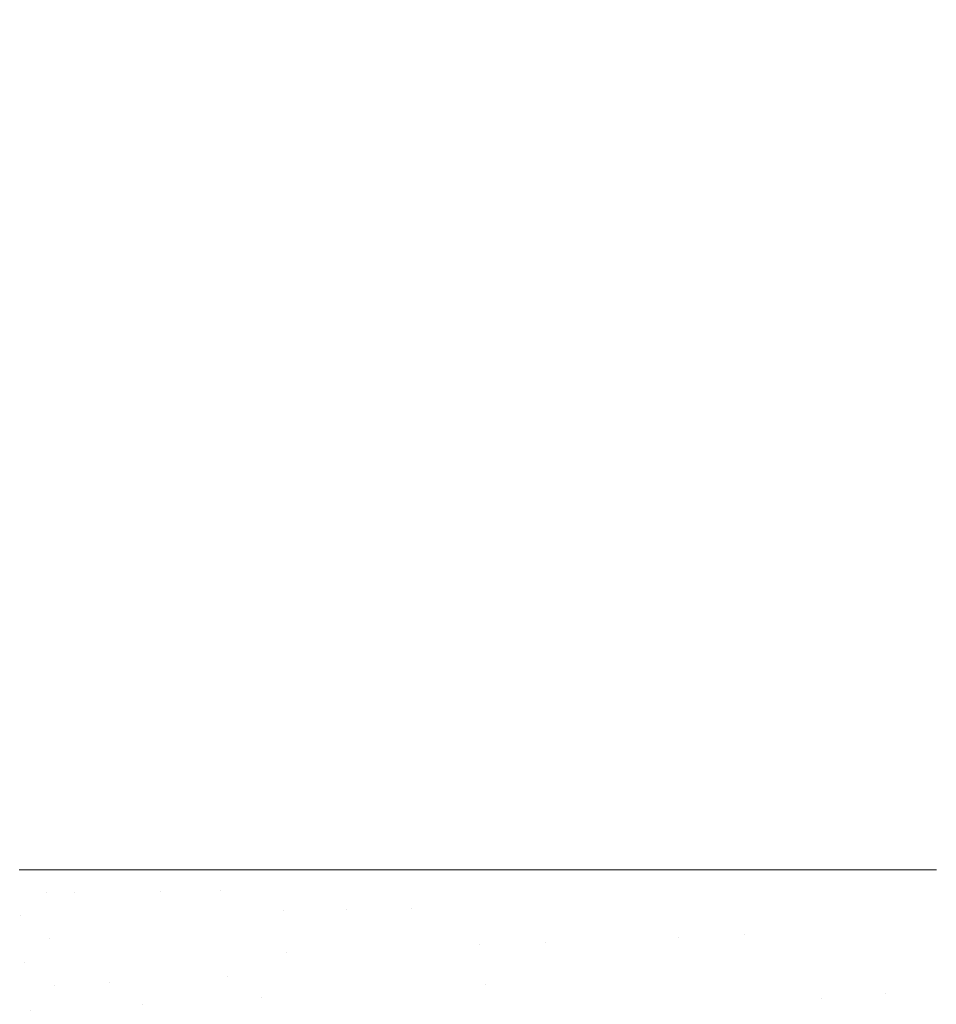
# Model space of a CAD drawing. Header units: centimetres. Extents: x -44.1 to 45.2, y 4.2 to 6.
# Tile 168 of 256: x -14.044 to -13.936, y 4.684 to 4.8. Entities that reach past the tile are written whole.
import ezdxf

# ---------------------------------------------------------------- set-up
doc = ezdxf.new("R2010")
doc.units = ezdxf.units.CM
doc.header["$LTSCALE"] = 2.54
doc.layers.add('Lucido design-1', color=7, linetype='Continuous')

# ---------------------------------------------------------------- blocks, each defined once
blk = doc.blocks.new('Gruppo-4-1')
at = {"color": 7, "linetype": 'Continuous', "lineweight": 9}
blk.add_3dface([(-43.919, 5.90021, -2276.22217), (-43.919, 4.30021, -2276.22217), (45.04592, 4.30021, -2276.22217), (45.04592, 5.90021, -2276.22217)], dxfattribs=at)
for points, invisible_edges in [([(-14.04952, 5.90021, -2276.65274), (-14.04421, 5.90021, -2276.6496), (-14.04421, 4.70021, -2276.6496), (-14.0443, 4.70021, -2276.64965)], 10), ([(-14.04111, 4.70021, -2276.64792), (-14.04421, 4.70021, -2276.6496), (-14.04421, 5.90021, -2276.6496), (-14.03939, 5.90021, -2276.647)], 10), ([(-14.03939, 5.90021, -2276.647), (-14.03843, 5.90021, -2276.64648), (-14.03843, 4.70021, -2276.64648), (-14.04111, 4.70021, -2276.64792)], 10), ([(-14.03453, 4.70021, -2276.64456), (-14.03843, 4.70021, -2276.64648), (-14.03843, 5.90021, -2276.64648), (-14.0361, 5.90021, -2276.64534)], 10), ([(-14.03216, 4.70021, -2276.6434), (-14.03453, 4.70021, -2276.64456), (-14.0361, 5.90021, -2276.64534), (-14.0328, 5.90021, -2276.64372)], 10), ([(-14.0328, 5.90021, -2276.64372), (-14.03216, 5.90021, -2276.6434), (-14.03216, 4.70021, -2276.6434)], 10), ([(-14.02484, 4.70021, -2276.64017), (-14.03216, 4.70021, -2276.6434), (-14.03216, 5.90021, -2276.6434), (-14.02945, 5.90021, -2276.64221)], 10), ([(-14.02945, 5.90021, -2276.64221), (-14.02484, 5.90021, -2276.64017), (-14.02484, 4.70021, -2276.64017)], 10), ([(-14.02484, 5.90021, -2276.64017), (-14.01747, 5.90021, -2276.63727), (-14.01747, 4.70021, -2276.63727), (-14.02061, 4.70021, -2276.63851)], 10), ([(-14.02061, 4.70021, -2276.63851), (-14.02484, 4.70021, -2276.64017), (-14.02484, 5.90021, -2276.64017)], 10), ([(-14.01747, 5.90021, -2276.63727), (-14.00955, 5.90021, -2276.63451), (-14.00955, 4.70021, -2276.63451), (-14.01333, 4.70021, -2276.63582)], 10), ([(-14.01333, 4.70021, -2276.63582), (-14.01747, 4.70021, -2276.63727), (-14.01747, 5.90021, -2276.63727)], 10), ([(-14.00955, 4.70021, -2276.63451), (-14.00955, 5.90021, -2276.63451), (-14.0011, 5.90021, -2276.63192), (-14.0011, 4.70021, -2276.63192)], 5), ([(-14.0011, 5.90021, -2276.63192), (-13.99213, 5.90021, -2276.62955), (-13.99213, 4.70021, -2276.62955), (-13.99829, 4.70021, -2276.63118)], 10), ([(-13.99829, 4.70021, -2276.63118), (-14.0011, 4.70021, -2276.63192), (-14.0011, 5.90021, -2276.63192)], 10), ([(-13.98266, 4.70021, -2276.62745), (-13.9906, 4.70021, -2276.62922), (-13.99213, 5.90021, -2276.62955), (-13.98892, 5.90021, -2276.62884)], 10), ([(-13.9906, 4.70021, -2276.62922), (-13.99213, 4.70021, -2276.62955), (-13.99213, 5.90021, -2276.62955)], 10), ([(-13.98892, 5.90021, -2276.62884), (-13.98266, 5.90021, -2276.62745), (-13.98266, 4.70021, -2276.62745)], 10), ([(-13.97274, 4.70021, -2276.62565), (-13.97503, 4.70021, -2276.62606), (-13.98266, 5.90021, -2276.62745), (-13.98234, 5.90021, -2276.62739)], 10), ([(-13.97503, 4.70021, -2276.62606), (-13.98266, 4.70021, -2276.62745), (-13.98266, 5.90021, -2276.62745)], 10), ([(-13.98234, 5.90021, -2276.62739), (-13.97274, 5.90021, -2276.62565), (-13.97274, 4.70021, -2276.62565)], 10), ([(-13.97274, 4.70021, -2276.62565), (-13.97274, 5.90021, -2276.62565), (-13.96243, 5.90021, -2276.62419), (-13.96243, 4.70021, -2276.62419)], 5), ([(-13.96243, 5.90021, -2276.62419), (-13.95182, 5.90021, -2276.62311), (-13.95182, 4.70021, -2276.62311), (-13.95942, 4.70021, -2276.62388)], 10), ([(-13.95942, 4.70021, -2276.62388), (-13.96243, 4.70021, -2276.62419), (-13.96243, 5.90021, -2276.62419)], 10), ([(-13.95182, 5.90021, -2276.62311), (-13.94099, 5.90021, -2276.62243), (-13.94099, 4.70021, -2276.62243), (-13.95167, 4.70021, -2276.6231)], 10), ([(-13.95167, 4.70021, -2276.6231), (-13.95182, 4.70021, -2276.62311), (-13.95182, 5.90021, -2276.62311)], 10), ([(-13.93641, 4.70021, -2276.62233), (-13.94099, 4.70021, -2276.62243), (-13.94099, 5.90021, -2276.62243), (-13.93425, 5.90021, -2276.62228)], 10), ([(-14.0443, 4.70021, -2276.64965), (-14.04416, 4.69485, -2276.64965), (-14.04727, 4.69479, -2276.65146)], 11), ([(-14.04416, 4.69485, -2276.64965), (-14.0443, 4.70021, -2276.64965), (-14.04421, 4.70021, -2276.6496)], 9), ([(-14.04421, 4.70021, -2276.6496), (-14.04111, 4.70021, -2276.64792), (-14.04109, 4.69758, -2276.6479)], 10), ([(-14.04109, 4.69758, -2276.6479), (-14.04416, 4.69485, -2276.64965), (-14.04421, 4.70021, -2276.6496)], 11), ([(-14.04109, 4.69758, -2276.6479), (-14.04111, 4.70021, -2276.64792), (-14.03843, 4.70021, -2276.64648)], 9), ([(-14.03843, 4.70021, -2276.64648), (-14.03783, 4.69761, -2276.64619), (-14.04109, 4.69758, -2276.6479)], 11), ([(-14.03783, 4.69761, -2276.64619), (-14.03843, 4.70021, -2276.64648), (-14.03453, 4.70021, -2276.64456)], 9), ([(-14.03453, 4.70021, -2276.64456), (-14.03451, 4.69764, -2276.64453), (-14.03783, 4.69761, -2276.64619)], 11), ([(-14.03451, 4.69764, -2276.64453), (-14.03453, 4.70021, -2276.64456), (-14.03216, 4.70021, -2276.6434)], 9), ([(-14.02766, 4.69771, -2276.64139), (-14.03451, 4.69764, -2276.64453), (-14.03216, 4.70021, -2276.6434)], 11), ([(-14.03216, 4.70021, -2276.6434), (-14.02484, 4.70021, -2276.64017), (-14.02766, 4.69771, -2276.64139)], 10), ([(-14.02059, 4.69778, -2276.63847), (-14.02766, 4.69771, -2276.64139), (-14.02484, 4.70021, -2276.64017)], 11), ([(-14.02484, 4.70021, -2276.64017), (-14.02061, 4.70021, -2276.63851), (-14.02059, 4.69778, -2276.63847)], 10), ([(-14.02059, 4.69778, -2276.63847), (-14.02061, 4.70021, -2276.63851), (-14.01747, 4.70021, -2276.63727)], 9), ([(-14.01747, 4.70021, -2276.63727), (-14.02049, 4.6953, -2276.63847), (-14.02059, 4.69778, -2276.63847)], 11), ([(-14.01321, 4.69544, -2276.63579), (-14.02049, 4.6953, -2276.63847), (-14.01747, 4.70021, -2276.63727)], 11), ([(-14.01747, 4.70021, -2276.63727), (-14.01333, 4.70021, -2276.63582), (-14.01321, 4.69544, -2276.63579)], 10), ([(-14.01321, 4.69544, -2276.63579), (-14.01333, 4.70021, -2276.63582), (-14.00955, 4.70021, -2276.63451)], 9), ([(-14.00955, 4.70021, -2276.63451), (-14.00577, 4.69558, -2276.63334), (-14.01321, 4.69544, -2276.63579)], 11), ([(-14.00577, 4.69558, -2276.63334), (-14.00955, 4.70021, -2276.63451), (-14.0011, 4.70021, -2276.63192)], 9), ([(-14.0011, 4.70021, -2276.63192), (-13.99818, 4.69572, -2276.63114), (-14.00577, 4.69558, -2276.63334)], 11), ([(-14.0011, 4.70021, -2276.63192), (-13.99829, 4.70021, -2276.63118), (-13.99818, 4.69572, -2276.63114)], 10), ([(-13.99818, 4.69572, -2276.63114), (-13.99829, 4.70021, -2276.63118), (-13.99213, 4.70021, -2276.62955)], 9), ([(-13.99213, 4.70021, -2276.62955), (-13.99013, 4.69139, -2276.62919), (-13.99818, 4.69572, -2276.63114)], 11), ([(-13.99213, 4.70021, -2276.62955), (-13.9906, 4.70021, -2276.62922), (-13.99013, 4.69139, -2276.62919)], 10), ([(-13.99013, 4.69139, -2276.62919), (-13.9906, 4.70021, -2276.62922), (-13.98266, 4.70021, -2276.62745)], 9), ([(-13.98266, 4.70021, -2276.62745), (-13.98238, 4.69169, -2276.62749), (-13.99013, 4.69139, -2276.62919)], 11), ([(-13.98238, 4.69169, -2276.62749), (-13.98266, 4.70021, -2276.62745), (-13.97503, 4.70021, -2276.62606)], 9), ([(-13.97503, 4.70021, -2276.62606), (-13.9746, 4.69199, -2276.62603), (-13.98238, 4.69169, -2276.62749)], 11), ([(-13.9746, 4.69199, -2276.62603), (-13.97503, 4.70021, -2276.62606), (-13.97274, 4.70021, -2276.62565)], 9), ([(-13.9668, 4.69229, -2276.62482), (-13.9746, 4.69199, -2276.62603), (-13.97274, 4.70021, -2276.62565)], 11), ([(-13.97274, 4.70021, -2276.62565), (-13.96243, 4.70021, -2276.62419), (-13.9668, 4.69229, -2276.62482)], 10), ([(-13.95901, 4.69259, -2276.62384), (-13.9668, 4.69229, -2276.62482), (-13.96243, 4.70021, -2276.62419)], 11), ([(-13.96243, 4.70021, -2276.62419), (-13.95942, 4.70021, -2276.62388), (-13.95901, 4.69259, -2276.62384)], 10), ([(-13.95901, 4.69259, -2276.62384), (-13.95942, 4.70021, -2276.62388), (-13.95182, 4.70021, -2276.62311)], 9), ([(-13.95901, 4.69259, -2276.62384), (-13.95182, 4.70021, -2276.62311), (-13.94999, 4.68514, -2276.62309)], 11), ([(-13.95182, 4.70021, -2276.62311), (-13.95167, 4.70021, -2276.6231), (-13.94999, 4.68514, -2276.62309)], 10), ([(-13.95167, 4.70021, -2276.6231), (-13.94099, 4.70021, -2276.62243), (-13.94238, 4.68574, -2276.62257)], 10), ([(-13.94238, 4.68574, -2276.62257), (-13.94999, 4.68514, -2276.62309), (-13.95167, 4.70021, -2276.6231)], 11), ([(-13.94238, 4.68574, -2276.62257), (-13.94099, 4.70021, -2276.62243), (-13.93641, 4.70021, -2276.62233)], 9), ([(-13.93641, 4.70021, -2276.62233), (-13.93486, 4.68635, -2276.62227), (-13.94238, 4.68574, -2276.62257)], 11), ([(-14.04109, 4.69758, -2276.6479), (-14.04098, 4.69491, -2276.6479), (-14.04416, 4.69485, -2276.64965)], 11), ([(-14.03773, 4.69497, -2276.64619), (-14.04098, 4.69491, -2276.6479), (-14.04109, 4.69758, -2276.6479), (-14.03783, 4.69761, -2276.64619)], 15), ([(-14.03783, 4.69761, -2276.64619), (-14.03451, 4.69764, -2276.64453), (-14.0344, 4.69504, -2276.64453), (-14.03773, 4.69497, -2276.64619)], 15), ([(-14.02766, 4.69771, -2276.64139), (-14.02756, 4.69517, -2276.64139), (-14.0344, 4.69504, -2276.64453), (-14.03451, 4.69764, -2276.64453)], 15), ([(-14.02059, 4.69778, -2276.63847), (-14.02049, 4.6953, -2276.63847), (-14.02756, 4.69517, -2276.64139), (-14.02766, 4.69771, -2276.64139)], 15), ([(-13.99818, 4.69572, -2276.63114), (-13.99781, 4.6911, -2276.63114), (-14.00538, 4.69081, -2276.63334), (-14.00577, 4.69558, -2276.63334)], 15), ([(-13.99013, 4.69139, -2276.62919), (-13.99781, 4.6911, -2276.63114), (-13.99818, 4.69572, -2276.63114)], 11), ([(-14.04371, 4.68933, -2276.64965), (-14.04681, 4.68921, -2276.65146), (-14.04727, 4.69479, -2276.65146), (-14.04416, 4.69485, -2276.64965)], 15), ([(-14.04416, 4.69485, -2276.64965), (-14.04098, 4.69491, -2276.6479), (-14.0408, 4.6922, -2276.6479)], 11), ([(-14.0408, 4.6922, -2276.6479), (-14.04371, 4.68933, -2276.64965), (-14.04416, 4.69485, -2276.64965)], 11), ([(-14.03755, 4.6923, -2276.64619), (-14.0408, 4.6922, -2276.6479), (-14.04098, 4.69491, -2276.6479), (-14.03773, 4.69497, -2276.64619)], 15), ([(-14.03773, 4.69497, -2276.64619), (-14.0344, 4.69504, -2276.64453), (-14.03423, 4.69239, -2276.64453), (-14.03755, 4.6923, -2276.64619)], 15), ([(-14.03423, 4.69239, -2276.64453), (-14.0344, 4.69504, -2276.64453), (-14.02756, 4.69517, -2276.64139), (-14.02739, 4.69259, -2276.64139)], 15), ([(-14.02739, 4.69259, -2276.64139), (-14.02756, 4.69517, -2276.64139), (-14.02049, 4.6953, -2276.63847), (-14.02032, 4.69279, -2276.63847)], 15), ([(-14.02032, 4.69279, -2276.63847), (-14.02049, 4.6953, -2276.63847), (-14.01321, 4.69544, -2276.63579)], 11), ([(-14.01321, 4.69544, -2276.63579), (-14.01282, 4.69052, -2276.63579), (-14.02008, 4.69024, -2276.63847), (-14.02032, 4.69279, -2276.63847)], 15), ([(-14.00577, 4.69558, -2276.63334), (-14.00538, 4.69081, -2276.63334), (-14.01282, 4.69052, -2276.63579), (-14.01321, 4.69544, -2276.63579)], 15), ([(-14.03729, 4.68958, -2276.64619), (-14.04054, 4.68945, -2276.6479), (-14.0408, 4.6922, -2276.6479), (-14.03755, 4.6923, -2276.64619)], 15), ([(-14.03755, 4.6923, -2276.64619), (-14.03423, 4.69239, -2276.64453), (-14.03397, 4.6897, -2276.64453), (-14.03729, 4.68958, -2276.64619)], 15), ([(-14.02739, 4.69259, -2276.64139), (-14.02714, 4.68997, -2276.64139), (-14.03397, 4.6897, -2276.64453), (-14.03423, 4.69239, -2276.64453)], 15), ([(-14.02032, 4.69279, -2276.63847), (-14.02008, 4.69024, -2276.63847), (-14.02714, 4.68997, -2276.64139), (-14.02739, 4.69259, -2276.64139)], 15), ([(-13.9654, 4.6839, -2276.62482), (-13.97315, 4.68329, -2276.62603), (-13.9746, 4.69199, -2276.62603), (-13.9668, 4.69229, -2276.62482)], 15), ([(-13.9668, 4.69229, -2276.62482), (-13.95901, 4.69259, -2276.62384), (-13.95767, 4.68452, -2276.62384), (-13.9654, 4.6839, -2276.62482)], 15), ([(-13.94999, 4.68514, -2276.62309), (-13.95767, 4.68452, -2276.62384), (-13.95901, 4.69259, -2276.62384)], 11), ([(-14.0408, 4.6922, -2276.6479), (-14.04054, 4.68945, -2276.6479), (-14.04371, 4.68933, -2276.64965)], 11), ([(-14.00471, 4.68589, -2276.63334), (-14.00538, 4.69081, -2276.63334), (-13.99781, 4.6911, -2276.63114), (-13.99716, 4.68634, -2276.63114)], 15), ([(-13.99716, 4.68634, -2276.63114), (-13.99781, 4.6911, -2276.63114), (-13.99013, 4.69139, -2276.62919), (-13.9895, 4.68679, -2276.62919)], 15), ([(-13.9895, 4.68679, -2276.62919), (-13.99013, 4.69139, -2276.62919), (-13.98238, 4.69169, -2276.62749)], 11), ([(-13.9895, 4.68679, -2276.62919), (-13.98238, 4.69169, -2276.62749), (-13.98089, 4.68267, -2276.62749)], 11), ([(-13.98238, 4.69169, -2276.62749), (-13.9746, 4.69199, -2276.62603), (-13.97315, 4.68329, -2276.62603), (-13.98089, 4.68267, -2276.62749)], 15), ([(-14.03364, 4.68698, -2276.64453), (-14.03397, 4.6897, -2276.64453), (-14.02714, 4.68997, -2276.64139), (-14.02682, 4.68731, -2276.64139)], 15), ([(-14.02682, 4.68731, -2276.64139), (-14.02714, 4.68997, -2276.64139), (-14.02008, 4.69024, -2276.63847), (-14.01976, 4.68765, -2276.63847)], 15), ([(-14.01976, 4.68765, -2276.63847), (-14.02008, 4.69024, -2276.63847), (-14.01282, 4.69052, -2276.63579)], 11), ([(-14.01976, 4.68765, -2276.63847), (-14.01282, 4.69052, -2276.63579), (-14.01577, 4.68524, -2276.6371)], 11), ([(-14.01282, 4.69052, -2276.63579), (-14.01212, 4.68546, -2276.63579), (-14.01577, 4.68524, -2276.6371)], 11), ([(-14.01212, 4.68546, -2276.63579), (-14.01282, 4.69052, -2276.63579), (-14.00538, 4.69081, -2276.63334), (-14.00471, 4.68589, -2276.63334)], 15), ([(-14.04294, 4.68364, -2276.64965), (-14.04603, 4.68346, -2276.65146), (-14.04681, 4.68921, -2276.65146), (-14.04371, 4.68933, -2276.64965)], 15), ([(-14.04371, 4.68933, -2276.64965), (-14.04054, 4.68945, -2276.6479), (-14.0402, 4.68666, -2276.6479)], 11), ([(-14.0402, 4.68666, -2276.6479), (-14.04294, 4.68364, -2276.64965), (-14.04371, 4.68933, -2276.64965)], 11), ([(-14.03695, 4.68682, -2276.64619), (-14.0402, 4.68666, -2276.6479), (-14.04054, 4.68945, -2276.6479), (-14.03729, 4.68958, -2276.64619)], 15), ([(-14.03729, 4.68958, -2276.64619), (-14.03397, 4.6897, -2276.64453), (-14.03364, 4.68698, -2276.64453), (-14.03695, 4.68682, -2276.64619)], 15), ([(-14.01976, 4.68765, -2276.63847), (-14.01937, 4.68503, -2276.63847), (-14.02641, 4.68462, -2276.64139), (-14.02682, 4.68731, -2276.64139)], 15), ([(-14.01577, 4.68524, -2276.6371), (-14.01937, 4.68503, -2276.63847), (-14.01976, 4.68765, -2276.63847)], 11), ([(-14.0402, 4.68666, -2276.6479), (-14.03977, 4.68383, -2276.6479), (-14.04294, 4.68364, -2276.64965)], 11), ([(-14.03653, 4.68402, -2276.64619), (-14.03977, 4.68383, -2276.6479), (-14.0402, 4.68666, -2276.6479), (-14.03695, 4.68682, -2276.64619)], 15), ([(-14.03695, 4.68682, -2276.64619), (-14.03364, 4.68698, -2276.64453), (-14.03322, 4.68421, -2276.64453), (-14.03653, 4.68402, -2276.64619)], 15), ([(-14.03364, 4.68698, -2276.64453), (-14.02682, 4.68731, -2276.64139), (-14.02985, 4.68441, -2276.64293)], 11), ([(-14.02985, 4.68441, -2276.64293), (-14.03322, 4.68421, -2276.64453), (-14.03364, 4.68698, -2276.64453)], 11), ([(-14.02682, 4.68731, -2276.64139), (-14.02641, 4.68462, -2276.64139), (-14.02985, 4.68441, -2276.64293)], 11), ([(-13.9895, 4.68679, -2276.62919), (-13.98858, 4.68205, -2276.62919), (-13.99621, 4.68144, -2276.63114), (-13.99716, 4.68634, -2276.63114)], 15), ([(-13.98089, 4.68267, -2276.62749), (-13.98858, 4.68205, -2276.62919), (-13.9895, 4.68679, -2276.62919)], 11), ([(-14.01577, 4.68524, -2276.6371), (-14.01212, 4.68546, -2276.63579), (-14.01111, 4.68025, -2276.63579), (-14.01474, 4.67996, -2276.6371)], 15), ([(-14.00471, 4.68589, -2276.63334), (-14.00373, 4.68084, -2276.63334), (-14.01111, 4.68025, -2276.63579), (-14.01212, 4.68546, -2276.63579)], 15), ([(-13.99716, 4.68634, -2276.63114), (-13.99621, 4.68144, -2276.63114), (-14.00373, 4.68084, -2276.63334), (-14.00471, 4.68589, -2276.63334)], 15), ([(-13.94999, 4.68514, -2276.62309), (-13.94238, 4.68574, -2276.62257), (-13.93669, 4.6697, -2276.62257), (-13.94406, 4.66841, -2276.62309)], 15), ([(-13.92941, 4.67096, -2276.62227), (-13.93669, 4.6697, -2276.62257), (-13.94238, 4.68574, -2276.62257), (-13.93486, 4.68635, -2276.62227)], 15), ([(-14.02935, 4.68165, -2276.64293), (-14.03272, 4.68141, -2276.64453), (-14.03322, 4.68421, -2276.64453), (-14.02985, 4.68441, -2276.64293)], 15), ([(-14.02985, 4.68441, -2276.64293), (-14.02641, 4.68462, -2276.64139), (-14.02592, 4.68188, -2276.64139), (-14.02935, 4.68165, -2276.64293)], 15), ([(-14.02592, 4.68188, -2276.64139), (-14.02641, 4.68462, -2276.64139), (-14.01937, 4.68503, -2276.63847), (-14.01889, 4.68237, -2276.63847)], 15), ([(-14.01889, 4.68237, -2276.63847), (-14.01937, 4.68503, -2276.63847), (-14.01577, 4.68524, -2276.6371)], 11), ([(-14.01577, 4.68524, -2276.6371), (-14.01474, 4.67996, -2276.6371), (-14.01833, 4.67967, -2276.63847), (-14.01889, 4.68237, -2276.63847)], 15), ([(-13.9654, 4.6839, -2276.62482), (-13.95767, 4.68452, -2276.62384), (-13.95523, 4.67602, -2276.62384), (-13.96286, 4.67506, -2276.62482)], 15), ([(-13.95523, 4.67602, -2276.62384), (-13.95767, 4.68452, -2276.62384), (-13.94999, 4.68514, -2276.62309)], 11), ([(-13.95523, 4.67602, -2276.62384), (-13.94999, 4.68514, -2276.62309), (-13.94406, 4.66841, -2276.62309)], 11)]:
    blk.add_3dface(points, dxfattribs=dict(at, invisible_edges=invisible_edges))
blk = doc.blocks.new('Gruppo-5-1')
at = {"color": 7}
blk.add_blockref('Gruppo-4-1', (0, 0), dxfattribs=at)

msp = doc.modelspace()

# ---------------------------------------------------------------- block references
at = {"layer": 'Lucido design-1', "color": 7}
msp.add_blockref('Gruppo-5-1', (0, 0), dxfattribs=at)

doc.saveas('drawing.dxf')
